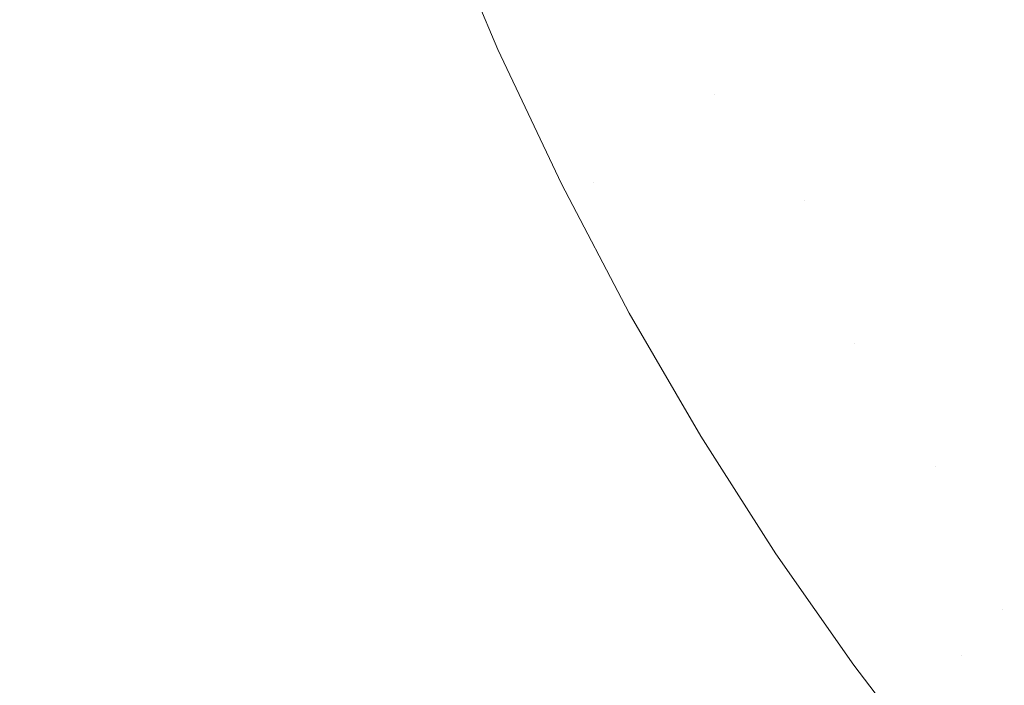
# Model space of a CAD drawing. Header units: centimetres. Extents: x -21.6 to 22.7, y 4.2 to 6.
# Tile 90 of 256: x -6.806 to -6.7163, y 4.5002 to 4.5609. Entities that reach past the tile are written whole.
import ezdxf

# ---------------------------------------------------------------- set-up
doc = ezdxf.new("R2010")
doc.units = ezdxf.units.CM
doc.header["$LTSCALE"] = 2.54
doc.layers.add('Lucido design-1', color=7, linetype='Continuous')

# ---------------------------------------------------------------- blocks, each defined once
blk = doc.blocks.new('Gruppo-3-1')
at = {"color": 7, "linetype": 'Continuous', "lineweight": 9}
blk.add_3dface([(-21.503423, 5.900212, -2276.22217), (-21.503423, 4.300212, -2276.22217), (22.630348, 4.300212, -2276.22217), (22.630348, 5.900212, -2276.22217)], dxfattribs=at)
for points, invisible_edges in [([(-21.503423, 4.300212, -2277.02217), (-21.503423, 5.900212, -2277.02217), (-6.792166, 5.900212, -2277.02217), (-6.792166, 4.700212, -2277.02217)], 8), ([(-6.792166, 4.700212, -2277.02217), (-6.791888, 4.686063, -2277.02217), (-21.503423, 4.300212, -2277.02217)], 10), ([(-6.791888, 4.686063, -2277.02217), (-6.79097, 4.670862, -2277.02217), (-21.503423, 4.300212, -2277.02217)], 10), ([(-21.503423, 4.300212, -2277.02217), (-6.79097, 4.670862, -2277.02217), (-6.789891, 4.660396, -2277.02217)], 9), ([(-6.789891, 4.660396, -2277.02217), (-6.789415, 4.655769, -2277.02217), (-21.503423, 4.300212, -2277.02217)], 10), ([(-6.789415, 4.655769, -2277.02217), (-6.787237, 4.640858, -2277.02217), (-21.503423, 4.300212, -2277.02217)], 10), ([(-21.503423, 4.300212, -2277.02217), (-6.787237, 4.640858, -2277.02217), (-6.784456, 4.626187, -2277.02217)], 9), ([(-21.503423, 4.300212, -2277.02217), (-6.784456, 4.626187, -2277.02217), (-6.781095, 4.611811, -2277.02217)], 9), ([(-21.503423, 4.300212, -2277.02217), (-6.781095, 4.611811, -2277.02217), (-6.777181, 4.597779, -2277.02217)], 9), ([(-21.503423, 4.300212, -2277.02217), (-6.777181, 4.597779, -2277.02217), (-6.772745, 4.584136, -2277.02217)], 9), ([(-21.503423, 4.300212, -2277.02217), (-6.772745, 4.584136, -2277.02217), (-6.767821, 4.57092, -2277.02217)], 9), ([(-6.755349, 4.575557, -2277.020957), (-6.753065, 4.576896, -2277.020427), (-6.742709, 4.554077, -2277.020427), (-6.74488, 4.55249, -2277.020957)], 15), ([(-6.742709, 4.554077, -2277.020427), (-6.753065, 4.576896, -2277.020427), (-6.745967, 4.56695, -2277.019806)], 11), ([(-6.74488, 4.55249, -2277.020957), (-6.747067, 4.550891, -2277.021392), (-6.757649, 4.574208, -2277.021392), (-6.755349, 4.575557, -2277.020957)], 15), ([(-6.759963, 4.57285, -2277.021731), (-6.757649, 4.574208, -2277.021392), (-6.747067, 4.550891, -2277.021392), (-6.749267, 4.549283, -2277.021731)], 15), ([(-6.749267, 4.549283, -2277.021731), (-6.751476, 4.547668, -2277.021975), (-6.762287, 4.571487, -2277.021975), (-6.759963, 4.57285, -2277.021731)], 15), ([(-6.737376, 4.572585, -2277.016431), (-6.732195, 4.561764, -2277.016431), (-6.734243, 4.560267, -2277.017404), (-6.73948, 4.571205, -2277.017404)], 15), ([(-21.503423, 4.300212, -2277.02217), (-6.767821, 4.57092, -2277.02217), (-6.766914, 4.568767, -2277.02217)], 9), ([(-6.764617, 4.57012, -2277.022121), (-6.762287, 4.571487, -2277.021975), (-6.751476, 4.547668, -2277.021975), (-6.753692, 4.546048, -2277.022121)], 15), ([(-6.73948, 4.571205, -2277.017404), (-6.734243, 4.560267, -2277.017404), (-6.736322, 4.558747, -2277.018292), (-6.741615, 4.569804, -2277.018292)], 15), ([(-6.720664, 4.570195, -2277.008989), (-6.718886, 4.571494, -2277.007509), (-6.713537, 4.561456, -2277.007509), (-6.715261, 4.560055, -2277.008989)], 15), ([(-6.762444, 4.558164, -2277.02217), (-6.766914, 4.568767, -2277.02217), (-6.764617, 4.57012, -2277.022121)], 10), ([(-6.764617, 4.57012, -2277.022121), (-6.753692, 4.546048, -2277.022121), (-6.756649, 4.545896, -2277.02217), (-6.762444, 4.558164, -2277.02217)], 11), ([(-6.715261, 4.560055, -2277.008989), (-6.717027, 4.558619, -2277.010405), (-6.722486, 4.568863, -2277.010405), (-6.720664, 4.570195, -2277.008989)], 15), ([(-6.741615, 4.569804, -2277.018292), (-6.736322, 4.558747, -2277.018292), (-6.738427, 4.557208, -2277.019093), (-6.743778, 4.568385, -2277.019093)], 15), ([(-6.766914, 4.568767, -2277.02217), (-6.762444, 4.558164, -2277.02217), (-21.503423, 4.300212, -2277.02217)], 10), ([(-6.743778, 4.568385, -2277.019093), (-6.738427, 4.557208, -2277.019093), (-6.740557, 4.555651, -2277.019806), (-6.745967, 4.56695, -2277.019806)], 15), ([(-6.72435, 4.5675, -2277.011756), (-6.722486, 4.568863, -2277.010405), (-6.717027, 4.558619, -2277.010405), (-6.718835, 4.55715, -2277.011756)], 15), ([(-6.718835, 4.55715, -2277.011756), (-6.720682, 4.555648, -2277.013037), (-6.726255, 4.566107, -2277.013037), (-6.72435, 4.5675, -2277.011756)], 15), ([(-6.745967, 4.56695, -2277.019806), (-6.740557, 4.555651, -2277.019806), (-6.742709, 4.554077, -2277.020427)], 11), ([(-6.728199, 4.564686, -2277.014245), (-6.726255, 4.566107, -2277.013037), (-6.720682, 4.555648, -2277.013037), (-6.722567, 4.554116, -2277.014245)], 15), ([(-6.722567, 4.554116, -2277.014245), (-6.724488, 4.552555, -2277.015378), (-6.73018, 4.563238, -2277.015378), (-6.728199, 4.564686, -2277.014245)], 15), ([(-6.726442, 4.550967, -2277.016431), (-6.732195, 4.561764, -2277.016431), (-6.73018, 4.563238, -2277.015378), (-6.724488, 4.552555, -2277.015378)], 15), ([(-6.728428, 4.549352, -2277.017404), (-6.734243, 4.560267, -2277.017404), (-6.732195, 4.561764, -2277.016431), (-6.726442, 4.550967, -2277.016431)], 15), ([(-6.730443, 4.547715, -2277.018292), (-6.736322, 4.558747, -2277.018292), (-6.734243, 4.560267, -2277.017404), (-6.728428, 4.549352, -2277.017404)], 15), ([(-6.709302, 4.549986, -2277.008989), (-6.711007, 4.548447, -2277.010405), (-6.717027, 4.558619, -2277.010405), (-6.715261, 4.560055, -2277.008989)], 15), ([(-6.732485, 4.546055, -2277.019093), (-6.738427, 4.557208, -2277.019093), (-6.736322, 4.558747, -2277.018292), (-6.730443, 4.547715, -2277.018292)], 15), ([(-6.718835, 4.55715, -2277.011756), (-6.717027, 4.558619, -2277.010405), (-6.711007, 4.548447, -2277.010405), (-6.712752, 4.546873, -2277.011756)], 15), ([(-21.503423, 4.300212, -2277.02217), (-6.762444, 4.558164, -2277.02217), (-6.756649, 4.545896, -2277.02217)], 9), ([(-6.73455, 4.544377, -2277.019806), (-6.740557, 4.555651, -2277.019806), (-6.738427, 4.557208, -2277.019093), (-6.732485, 4.546055, -2277.019093)], 15), ([(-6.712752, 4.546873, -2277.011756), (-6.714536, 4.545263, -2277.013037), (-6.720682, 4.555648, -2277.013037), (-6.718835, 4.55715, -2277.011756)], 15), ([(-6.742709, 4.554077, -2277.020427), (-6.740557, 4.555651, -2277.019806), (-6.73455, 4.544377, -2277.019806)], 11), ([(-6.722567, 4.554116, -2277.014245), (-6.720682, 4.555648, -2277.013037), (-6.714536, 4.545263, -2277.013037), (-6.716355, 4.543621, -2277.014245)], 15), ([(-6.74488, 4.55249, -2277.020957), (-6.742709, 4.554077, -2277.020427), (-6.729939, 4.531364, -2277.020427), (-6.731971, 4.52953, -2277.020957)], 15), ([(-6.729939, 4.531364, -2277.020427), (-6.742709, 4.554077, -2277.020427), (-6.73455, 4.544377, -2277.019806)], 11), ([(-6.716355, 4.543621, -2277.014245), (-6.71821, 4.541948, -2277.015378), (-6.724488, 4.552555, -2277.015378), (-6.722567, 4.554116, -2277.014245)], 15), ([(-6.731971, 4.52953, -2277.020957), (-6.734018, 4.527683, -2277.021392), (-6.747067, 4.550891, -2277.021392), (-6.74488, 4.55249, -2277.020957)], 15), ([(-6.724488, 4.552555, -2277.015378), (-6.71821, 4.541948, -2277.015378), (-6.720097, 4.540245, -2277.016431), (-6.726442, 4.550967, -2277.016431)], 15), ([(-6.749267, 4.549283, -2277.021731), (-6.747067, 4.550891, -2277.021392), (-6.734018, 4.527683, -2277.021392), (-6.736077, 4.525825, -2277.021731)], 15), ([(-6.726442, 4.550967, -2277.016431), (-6.720097, 4.540245, -2277.016431), (-6.722014, 4.538515, -2277.017404), (-6.728428, 4.549352, -2277.017404)], 15), ([(-6.728428, 4.549352, -2277.017404), (-6.722014, 4.538515, -2277.017404), (-6.723959, 4.53676, -2277.018292), (-6.730443, 4.547715, -2277.018292)], 15), ([(-6.736077, 4.525825, -2277.021731), (-6.738146, 4.523958, -2277.021975), (-6.751476, 4.547668, -2277.021975), (-6.749267, 4.549283, -2277.021731)], 15), ([(-6.753692, 4.546048, -2277.022121), (-6.751476, 4.547668, -2277.021975), (-6.738146, 4.523958, -2277.021975), (-6.74022, 4.522087, -2277.022121)], 15), ([(-6.730443, 4.547715, -2277.018292), (-6.723959, 4.53676, -2277.018292), (-6.72593, 4.534981, -2277.019093), (-6.732485, 4.546055, -2277.019093)], 15), ([(-21.503423, 4.300212, -2277.02217), (-6.756649, 4.545896, -2277.02217), (-6.750474, 4.534136, -2277.02217)], 9), ([(-6.750474, 4.534136, -2277.02217), (-6.756649, 4.545896, -2277.02217), (-6.753692, 4.546048, -2277.022121)], 10), ([(-6.753692, 4.546048, -2277.022121), (-6.74022, 4.522087, -2277.022121), (-6.743954, 4.522901, -2277.02217), (-6.750474, 4.534136, -2277.02217)], 11), ([(-6.732485, 4.546055, -2277.019093), (-6.72593, 4.534981, -2277.019093), (-6.727924, 4.533182, -2277.019806), (-6.73455, 4.544377, -2277.019806)], 15), ([(-6.716355, 4.543621, -2277.014245), (-6.714536, 4.545263, -2277.013037), (-6.707799, 4.535008, -2277.013037), (-6.709547, 4.533257, -2277.014245)], 15), ([(-6.73455, 4.544377, -2277.019806), (-6.727924, 4.533182, -2277.019806), (-6.729939, 4.531364, -2277.020427)], 11), ([(-6.709547, 4.533257, -2277.014245), (-6.711329, 4.531473, -2277.015378), (-6.71821, 4.541948, -2277.015378), (-6.716355, 4.543621, -2277.014245)], 15), ([(-6.713142, 4.529658, -2277.016431), (-6.720097, 4.540245, -2277.016431), (-6.71821, 4.541948, -2277.015378), (-6.711329, 4.531473, -2277.015378)], 15), ([(-6.714984, 4.527813, -2277.017404), (-6.722014, 4.538515, -2277.017404), (-6.720097, 4.540245, -2277.016431), (-6.713142, 4.529658, -2277.016431)], 15), ([(-6.716853, 4.525941, -2277.018292), (-6.723959, 4.53676, -2277.018292), (-6.722014, 4.538515, -2277.017404), (-6.714984, 4.527813, -2277.017404)], 15), ([(-6.718747, 4.524045, -2277.019093), (-6.72593, 4.534981, -2277.019093), (-6.723959, 4.53676, -2277.018292), (-6.716853, 4.525941, -2277.018292)], 15), ([(-6.720662, 4.522127, -2277.019806), (-6.727924, 4.533182, -2277.019806), (-6.72593, 4.534981, -2277.019093), (-6.718747, 4.524045, -2277.019093)], 15), ([(-21.503423, 4.300212, -2277.02217), (-6.750474, 4.534136, -2277.02217), (-6.743954, 4.522901, -2277.02217)], 9), ([(-6.722598, 4.520189, -2277.020427), (-6.729939, 4.531364, -2277.020427), (-6.727924, 4.533182, -2277.019806), (-6.720662, 4.522127, -2277.019806)], 15), ([(-6.731971, 4.52953, -2277.020957), (-6.729939, 4.531364, -2277.020427), (-6.722598, 4.520189, -2277.020427)], 11), ([(-6.716467, 4.507146, -2277.020957), (-6.718346, 4.505056, -2277.021392), (-6.734018, 4.527683, -2277.021392), (-6.731971, 4.52953, -2277.020957)], 15), ([(-6.716467, 4.507146, -2277.020957), (-6.731971, 4.52953, -2277.020957), (-6.722598, 4.520189, -2277.020427)], 11), ([(-6.714984, 4.527813, -2277.017404), (-6.707326, 4.517309, -2277.017404), (-6.709112, 4.515323, -2277.018292), (-6.716853, 4.525941, -2277.018292)], 15), ([(-6.720237, 4.502954, -2277.021731), (-6.736077, 4.525825, -2277.021731), (-6.734018, 4.527683, -2277.021392), (-6.718346, 4.505056, -2277.021392)], 15), ([(-6.738146, 4.523958, -2277.021975), (-6.736077, 4.525825, -2277.021731), (-6.720237, 4.502954, -2277.021731)], 11), ([(-6.716853, 4.525941, -2277.018292), (-6.709112, 4.515323, -2277.018292), (-6.710921, 4.513312, -2277.019093), (-6.718747, 4.524045, -2277.019093)], 15), ([(-6.74022, 4.522087, -2277.022121), (-6.738146, 4.523958, -2277.021975), (-6.703362, 4.478889, -2277.021975), (-6.705067, 4.476538, -2277.022121)], 15), ([(-6.703362, 4.478889, -2277.021975), (-6.738146, 4.523958, -2277.021975), (-6.720237, 4.502954, -2277.021731)], 11), ([(-6.718747, 4.524045, -2277.019093), (-6.710921, 4.513312, -2277.019093), (-6.712752, 4.511276, -2277.019806), (-6.720662, 4.522127, -2277.019806)], 15), ([(-21.503423, 4.300212, -2277.02217), (-6.743954, 4.522901, -2277.02217), (-6.742255, 4.520239, -2277.02217), (-6.737125, 4.512201, -2277.02217)], 9), ([(-6.74022, 4.522087, -2277.022121), (-6.742255, 4.520239, -2277.02217), (-6.743954, 4.522901, -2277.02217)], 9), ([(-6.730021, 4.502042, -2277.02217), (-6.737125, 4.512201, -2277.02217), (-6.742255, 4.520239, -2277.02217), (-6.74022, 4.522087, -2277.022121)], 12), ([(-6.74022, 4.522087, -2277.022121), (-6.705067, 4.476538, -2277.022121), (-6.722674, 4.492426, -2277.02217), (-6.730021, 4.502042, -2277.02217)], 11), ([(-6.720662, 4.522127, -2277.019806), (-6.712752, 4.511276, -2277.019806), (-6.714601, 4.50922, -2277.020427), (-6.722598, 4.520189, -2277.020427)], 15), ([(-6.722598, 4.520189, -2277.020427), (-6.714601, 4.50922, -2277.020427), (-6.716467, 4.507146, -2277.020957)], 11), ([(-21.503423, 4.300212, -2277.02217), (-6.737125, 4.512201, -2277.02217), (-6.730021, 4.502042, -2277.02217)], 9), ([(-6.716467, 4.507146, -2277.020957), (-6.714601, 4.50922, -2277.020427), (-6.705941, 4.498528, -2277.020427)], 11), ([(-6.698287, 4.485885, -2277.020957), (-6.69997, 4.483566, -2277.021392), (-6.718346, 4.505056, -2277.021392), (-6.716467, 4.507146, -2277.020957)], 15), ([(-6.698287, 4.485885, -2277.020957), (-6.716467, 4.507146, -2277.020957), (-6.705941, 4.498528, -2277.020427)], 11), ([(-6.718346, 4.505056, -2277.021392), (-6.69997, 4.483566, -2277.021392), (-6.701662, 4.481232, -2277.021731), (-6.720237, 4.502954, -2277.021731)], 15), ([(-6.720237, 4.502954, -2277.021731), (-6.701662, 4.481232, -2277.021731), (-6.703362, 4.478889, -2277.021975)], 11), ([(-21.503423, 4.300212, -2277.02217), (-6.730021, 4.502042, -2277.02217), (-6.722674, 4.492426, -2277.02217)], 9)]:
    blk.add_3dface(points, dxfattribs=dict(at, invisible_edges=invisible_edges))
blk = doc.blocks.new('Gruppo-4-1')
at = {"color": 7}
blk.add_blockref('Gruppo-3-1', (0, 0), dxfattribs=at)

msp = doc.modelspace()

# ---------------------------------------------------------------- block references
at = {"layer": 'Lucido design-1', "color": 7}
msp.add_blockref('Gruppo-4-1', (0, 0), dxfattribs=at)

doc.saveas('drawing.dxf')
